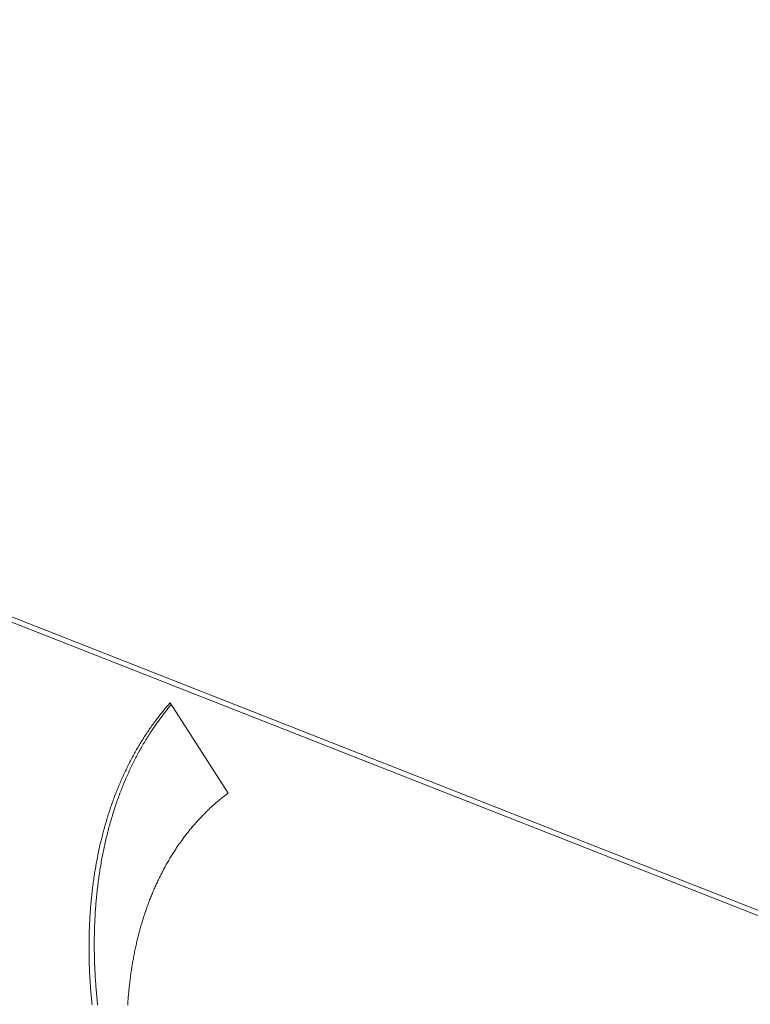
# Model space of a CAD drawing. Header units: inches. Extents: x 0 to 841, y 0 to 594.
# Tile 98 of 129: x 539 to 548, y 400 to 412. Entities that reach past the tile are written whole.
import ezdxf

# ---------------------------------------------------------------- set-up
doc = ezdxf.new("R2010")
doc.units = ezdxf.units.IN
doc.header["$LTSCALE"] = 46.255
doc.header["$MEASUREMENT"] = 0
doc.layers.get('0').update_dxf_attribs({"lineweight": 0})

msp = doc.modelspace()

# ---------------------------------------------------------------- linework, layer by layer
at = {"color": 9, "linetype": 'Continuous'}
for p, q in [((550.8922, 400.191), (520.8497, 412.0068)), ((550.8989, 400.1225), (520.907, 411.9183))]:
    msp.add_line(p, q, dxfattribs=at)
at = {"color": 7, "linetype": 'Continuous'}
msp.add_line((541.1275, 403.7448), (541.8297, 402.6539), dxfattribs=at)
for points in [[(541.1275, 403.7448), (541.1167, 403.7326), (541.1059, 403.7203), (541.0952, 403.708), (541.0846, 403.6955), (541.074, 403.6831), (541.0634, 403.6705), (541.0529, 403.6579), (541.0425, 403.6452), (541.0321, 403.6325), (541.0218, 403.6197), (541.0115, 403.6069), (541.0013, 403.5939), (540.9911, 403.581), (540.981, 403.5679), (540.971, 403.5548), (540.961, 403.5417), (540.9511, 403.5285), (540.9412, 403.5152), (540.9314, 403.5019), (540.9217, 403.4885), (540.912, 403.4751), (540.9024, 403.4616), (540.8928, 403.448), (540.8833, 403.4344), (540.8739, 403.4207), (540.8645, 403.407), (540.8551, 403.3932), (540.8459, 403.3793), (540.8366, 403.3654), (540.8275, 403.3514), (540.8184, 403.3374), (540.8093, 403.3233), (540.8003, 403.3091), (540.7914, 403.2949), (540.7825, 403.2807), (540.7737, 403.2663), (540.7649, 403.2519), (540.7562, 403.2375), (540.7476, 403.223), (540.739, 403.2084), (540.7304, 403.1938), (540.722, 403.1791), (540.7136, 403.1643), (540.7052, 403.1495), (540.6969, 403.1347), (540.6887, 403.1198), (540.6805, 403.1048), (540.6723, 403.0897), (540.6643, 403.0747), (540.6563, 403.0595), (540.6483, 403.0443), (540.6404, 403.0291), (540.6326, 403.0137), (540.6248, 402.9984), (540.6171, 402.9829), (540.6095, 402.9675), (540.6019, 402.9519), (540.5944, 402.9363), (540.5869, 402.9207), (540.5795, 402.905), (540.5721, 402.8892), (540.5648, 402.8734), (540.5576, 402.8576), (540.5504, 402.8417), (540.5433, 402.8257), (540.5363, 402.8097), (540.5293, 402.7936), (540.5223, 402.7775), (540.5155, 402.7613), (540.5087, 402.7451), (540.5019, 402.7288), (540.4952, 402.7124), (540.4886, 402.6961), (540.482, 402.6796), (540.4755, 402.6631), (540.4691, 402.6466), (540.4627, 402.63), (540.4564, 402.6134), (540.4502, 402.5967), (540.444, 402.5799), (540.4378, 402.5631), (540.4318, 402.5463), (540.4257, 402.5294), (540.4198, 402.5125), (540.4139, 402.4955), (540.4081, 402.4785), (540.4023, 402.4614), (540.3966, 402.4442), (540.391, 402.4271), (540.3854, 402.4098), (540.3799, 402.3926), (540.3745, 402.3752), (540.3691, 402.3579), (540.3638, 402.3405), (540.3585, 402.323), (540.3533, 402.3055), (540.3482, 402.2879), (540.3431, 402.2703), (540.3381, 402.2527), (540.3332, 402.235), (540.3283, 402.2173), (540.3235, 402.1995), (540.3187, 402.1817), (540.314, 402.1638), (540.3094, 402.1459), (540.3048, 402.1279), (540.3004, 402.1099), (540.2959, 402.0919), (540.2915, 402.0738), (540.2872, 402.0557), (540.283, 402.0375), (540.2788, 402.0193), (540.2747, 402.001), (540.2707, 401.9827), (540.2667, 401.9644), (540.2627, 401.946), (540.2589, 401.9276), (540.2551, 401.9092), (540.2514, 401.8906), (540.2477, 401.8721), (540.2441, 401.8535), (540.2406, 401.8349), (540.2371, 401.8162), (540.2337, 401.7975), (540.2303, 401.7788), (540.2271, 401.76), (540.2239, 401.7412), (540.2207, 401.7224), (540.2176, 401.7035), (540.2146, 401.6845), (540.2116, 401.6656), (540.2088, 401.6466), (540.2059, 401.6275), (540.2032, 401.6085), (540.2005, 401.5893), (540.1979, 401.5702), (540.1953, 401.551), (540.1928, 401.5318), (540.1904, 401.5125), (540.188, 401.4932), (540.1857, 401.4739), (540.1835, 401.4545), (540.1813, 401.4352), (540.1792, 401.4157), (540.1771, 401.3963), (540.1752, 401.3768), (540.1732, 401.3572), (540.1714, 401.3377), (540.1696, 401.3181), (540.1679, 401.2985), (540.1663, 401.2788), (540.1647, 401.2591), (540.1632, 401.2394), (540.1617, 401.2196), (540.1603, 401.1998), (540.159, 401.18), (540.1577, 401.1602), (540.1565, 401.1403), (540.1554, 401.1204), (540.1544, 401.1005), (540.1534, 401.0805), (540.1524, 401.0605), (540.1516, 401.0405), (540.1508, 401.0204), (540.1501, 401.0004), (540.1494, 400.9802), (540.1488, 400.9601), (540.1483, 400.9399), (540.1478, 400.9198), (540.1474, 400.8995), (540.1471, 400.8793), (540.1468, 400.859), (540.1466, 400.8387), (540.1464, 400.8184), (540.1464, 400.7981), (540.1464, 400.7777), (540.1464, 400.7573), (540.1466, 400.7369), (540.1467, 400.7164), (540.147, 400.696), (540.1473, 400.6755), (540.1477, 400.6549), (540.1482, 400.6344), (540.1487, 400.6138), (540.1493, 400.5932), (540.1499, 400.5726), (540.1506, 400.552), (540.1514, 400.5314), (540.1523, 400.5107), (540.1532, 400.49), (540.1542, 400.4693), (540.1552, 400.4485), (540.1563, 400.4278), (540.1575, 400.407), (540.1587, 400.3862), (540.16, 400.3654), (540.1614, 400.3445), (540.1628, 400.3237), (540.1643, 400.3028), (540.1659, 400.2819), (540.1676, 400.261), (540.1693, 400.2401), (540.171, 400.2191), (540.1728, 400.1982), (540.1747, 400.1772), (540.1767, 400.1562), (540.1787, 400.1352), (540.1808, 400.1141), (540.183, 400.0931)], [(541.1414, 403.7232), (541.1336, 403.714), (541.1256, 403.7045), (541.1175, 403.6948), (541.1092, 403.6847), (541.1009, 403.6744), (541.0923, 403.6639), (541.0837, 403.6532), (541.075, 403.6422), (541.0662, 403.6311), (541.0573, 403.6198), (541.0484, 403.6083), (541.0394, 403.5966), (541.0304, 403.5849), (541.0214, 403.573), (541.0124, 403.561), (541.0034, 403.5489), (540.9944, 403.5367), (540.9854, 403.5244), (540.9764, 403.512), (540.9675, 403.4995), (540.9585, 403.4869), (540.9496, 403.4741), (540.9406, 403.4612), (540.9317, 403.4483), (540.9228, 403.4351), (540.9138, 403.4219), (540.9049, 403.4085), (540.896, 403.3949), (540.887, 403.3812), (540.8781, 403.3674), (540.8692, 403.3534), (540.8602, 403.3392), (540.8513, 403.3249), (540.8424, 403.3105), (540.8335, 403.2959), (540.8246, 403.2812), (540.8157, 403.2664), (540.8069, 403.2515), (540.7981, 403.2364), (540.7893, 403.2213), (540.7806, 403.2061), (540.7719, 403.1908), (540.7633, 403.1754), (540.7547, 403.1599), (540.7462, 403.1444), (540.7378, 403.1288), (540.7294, 403.1131), (540.7211, 403.0974), (540.7128, 403.0816), (540.7046, 403.0658), (540.6965, 403.0499), (540.6884, 403.0339), (540.6804, 403.0179), (540.6724, 403.0018), (540.6646, 402.9857), (540.6568, 402.9695), (540.649, 402.9532), (540.6413, 402.9369), (540.6337, 402.9205), (540.6262, 402.9041), (540.6187, 402.8876), (540.6112, 402.8711), (540.6039, 402.8545), (540.5966, 402.8378), (540.5894, 402.8211), (540.5822, 402.8043), (540.5751, 402.7875), (540.5681, 402.7706), (540.5611, 402.7536), (540.5542, 402.7366), (540.5474, 402.7196), (540.5406, 402.7025), (540.5339, 402.6853), (540.5273, 402.6681), (540.5207, 402.6508), (540.5142, 402.6335), (540.5078, 402.6161), (540.5014, 402.5987), (540.4951, 402.5812), (540.4889, 402.5636), (540.4827, 402.546), (540.4766, 402.5284), (540.4706, 402.5107), (540.4646, 402.4929), (540.4587, 402.4751), (540.4529, 402.4573), (540.4471, 402.4394), (540.4414, 402.4214), (540.4358, 402.4034), (540.4302, 402.3854), (540.4247, 402.3673), (540.4193, 402.3491), (540.4139, 402.3309), (540.4086, 402.3126), (540.4034, 402.2943), (540.3983, 402.276), (540.3932, 402.2576), (540.3882, 402.2391), (540.3832, 402.2206), (540.3783, 402.2021), (540.3735, 402.1835), (540.3688, 402.1648), (540.3641, 402.1461), (540.3595, 402.1274), (540.355, 402.1086), (540.3505, 402.0898), (540.3461, 402.0709), (540.3418, 402.052), (540.3375, 402.033), (540.3333, 402.014), (540.3292, 401.995), (540.3251, 401.9759), (540.3212, 401.9567), (540.3173, 401.9375), (540.3134, 401.9183), (540.3096, 401.899), (540.3059, 401.8797), (540.3023, 401.8604), (540.2987, 401.841), (540.2952, 401.8215), (540.2918, 401.802), (540.2884, 401.7825), (540.2852, 401.7629), (540.2819, 401.7433), (540.2788, 401.7237), (540.2757, 401.704), (540.2727, 401.6843), (540.2698, 401.6645), (540.2669, 401.6447), (540.2641, 401.6248), (540.2614, 401.605), (540.2587, 401.585), (540.2561, 401.5651), (540.2536, 401.5451), (540.2512, 401.525), (540.2488, 401.5049), (540.2465, 401.4848), (540.2442, 401.4647), (540.2421, 401.4445), (540.24, 401.4243), (540.238, 401.404), (540.236, 401.3837), (540.2341, 401.3634), (540.2323, 401.343), (540.2306, 401.3226), (540.2289, 401.3022), (540.2273, 401.2817), (540.2258, 401.2612), (540.2243, 401.2407), (540.2229, 401.2201), (540.2216, 401.1995), (540.2204, 401.1789), (540.2192, 401.1582), (540.2181, 401.1375), (540.217, 401.1168), (540.2161, 401.096), (540.2152, 401.0752), (540.2144, 401.0544), (540.2136, 401.0335), (540.2129, 401.0127), (540.2123, 400.9917), (540.2118, 400.9708), (540.2113, 400.9498), (540.2109, 400.9288), (540.2106, 400.9078), (540.2103, 400.8867), (540.2102, 400.8656), (540.2101, 400.8445), (540.21, 400.8234), (540.21, 400.8022), (540.2101, 400.781), (540.2103, 400.7598), (540.2106, 400.7386), (540.2109, 400.7173), (540.2112, 400.696), (540.2117, 400.6747), (540.2122, 400.6533), (540.2128, 400.6319), (540.2135, 400.6105), (540.2142, 400.5891), (540.215, 400.5677), (540.2159, 400.5462), (540.2169, 400.5247), (540.2179, 400.5032), (540.219, 400.4817), (540.2201, 400.4601), (540.2214, 400.4385), (540.2227, 400.4169), (540.2241, 400.3953), (540.2255, 400.3737), (540.227, 400.352), (540.2286, 400.3303), (540.2303, 400.3086), (540.232, 400.2869), (540.2338, 400.2651), (540.2357, 400.2434), (540.2376, 400.2216), (540.2396, 400.1998), (540.2417, 400.178), (540.2438, 400.1562), (540.2461, 400.1343), (540.2484, 400.1124), (540.2507, 400.0906)], [(541.8297, 402.6539), (541.8188, 402.6458), (541.8079, 402.6375), (541.7971, 402.6292), (541.7863, 402.6208), (541.7755, 402.6124), (541.7647, 402.6039), (541.7541, 402.5953), (541.7434, 402.5867), (541.7328, 402.578), (541.7222, 402.5692), (541.7117, 402.5604), (541.7012, 402.5515), (541.6908, 402.5426), (541.6804, 402.5336), (541.67, 402.5245), (541.6597, 402.5154), (541.6495, 402.5063), (541.6393, 402.497), (541.6291, 402.4877), (541.619, 402.4784), (541.6089, 402.469), (541.5988, 402.4595), (541.5889, 402.45), (541.5789, 402.4404), (541.569, 402.4308), (541.5591, 402.4211), (541.5493, 402.4113), (541.5396, 402.4015), (541.5298, 402.3917), (541.5202, 402.3817), (541.5105, 402.3717), (541.5009, 402.3617), (541.4914, 402.3516), (541.4819, 402.3414), (541.4725, 402.3312), (541.463, 402.3209), (541.4537, 402.3106), (541.4444, 402.3002), (541.4351, 402.2897), (541.4259, 402.2792), (541.4167, 402.2687), (541.4076, 402.258), (541.3985, 402.2474), (541.3894, 402.2366), (541.3804, 402.2258), (541.3715, 402.215), (541.3626, 402.2041), (541.3537, 402.1931), (541.3449, 402.1821), (541.3362, 402.171), (541.3274, 402.1599), (541.3188, 402.1487), (541.3102, 402.1375), (541.3016, 402.1262), (541.2931, 402.1148), (541.2846, 402.1034), (541.2762, 402.092), (541.2678, 402.0805), (541.2594, 402.0689), (541.2512, 402.0573), (541.2429, 402.0456), (541.2347, 402.0339), (541.2266, 402.0221), (541.2185, 402.0103), (541.2105, 401.9984), (541.2025, 401.9865), (541.1945, 401.9745), (541.1866, 401.9624), (541.1788, 401.9503), (541.171, 401.9382), (541.1633, 401.926), (541.1556, 401.9137), (541.1479, 401.9014), (541.1403, 401.8891), (541.1328, 401.8767), (541.1253, 401.8642), (541.1178, 401.8517), (541.1104, 401.8391), (541.1031, 401.8265), (541.0958, 401.8139), (541.0885, 401.8011), (541.0814, 401.7884), (541.0742, 401.7756), (541.0671, 401.7627), (541.0601, 401.7498), (541.0531, 401.7368), (541.0461, 401.7238), (541.0392, 401.7108), (541.0324, 401.6977), (541.0256, 401.6845), (541.0189, 401.6713), (541.0122, 401.658), (541.0056, 401.6447), (540.999, 401.6314), (540.9925, 401.618), (540.986, 401.6045), (540.9796, 401.5911), (540.9732, 401.5775), (540.9669, 401.5639), (540.9606, 401.5503), (540.9544, 401.5366), (540.9482, 401.5229), (540.9421, 401.5091), (540.9361, 401.4953), (540.9301, 401.4814), (540.9241, 401.4675), (540.9182, 401.4536), (540.9124, 401.4396), (540.9066, 401.4255), (540.9008, 401.4114), (540.8951, 401.3973), (540.8895, 401.3831), (540.8839, 401.3689), (540.8784, 401.3546), (540.8729, 401.3403), (540.8675, 401.3259), (540.8621, 401.3115), (540.8568, 401.2971), (540.8516, 401.2826), (540.8463, 401.2681), (540.8412, 401.2535), (540.8361, 401.2389), (540.8311, 401.2242), (540.8261, 401.2095), (540.8211, 401.1948), (540.8162, 401.18), (540.8114, 401.1652), (540.8066, 401.1503), (540.8019, 401.1354), (540.7973, 401.1205), (540.7926, 401.1055), (540.7881, 401.0905), (540.7836, 401.0754), (540.7791, 401.0603), (540.7748, 401.0451), (540.7704, 401.03), (540.7661, 401.0147), (540.7619, 400.9995), (540.7577, 400.9842), (540.7536, 400.9688), (540.7496, 400.9534), (540.7456, 400.938), (540.7416, 400.9226), (540.7377, 400.9071), (540.7339, 400.8915), (540.7301, 400.876), (540.7264, 400.8603), (540.7227, 400.8447), (540.7191, 400.829), (540.7155, 400.8133), (540.712, 400.7975), (540.7086, 400.7818), (540.7052, 400.7659), (540.7018, 400.7501), (540.6985, 400.7342), (540.6953, 400.7182), (540.6921, 400.7023), (540.689, 400.6863), (540.686, 400.6702), (540.683, 400.6542), (540.68, 400.6381), (540.6771, 400.6219), (540.6743, 400.6057), (540.6715, 400.5895), (540.6688, 400.5733), (540.6661, 400.557), (540.6635, 400.5407), (540.6609, 400.5244), (540.6584, 400.508), (540.656, 400.4916), (540.6536, 400.4752), (540.6513, 400.4587), (540.649, 400.4422), (540.6468, 400.4257), (540.6446, 400.4091), (540.6425, 400.3925), (540.6405, 400.3759), (540.6385, 400.3593), (540.6366, 400.3426), (540.6347, 400.3259), (540.6329, 400.3091), (540.6311, 400.2924), (540.6294, 400.2756), (540.6278, 400.2588), (540.6262, 400.2419), (540.6246, 400.225), (540.6232, 400.2081), (540.6217, 400.1912), (540.6204, 400.1742), (540.6191, 400.1572), (540.6178, 400.1402), (540.6166, 400.1231), (540.6155, 400.1061), (540.6144, 400.089)]]:
    msp.add_lwpolyline(points, dxfattribs=at)

doc.saveas('drawing.dxf')
